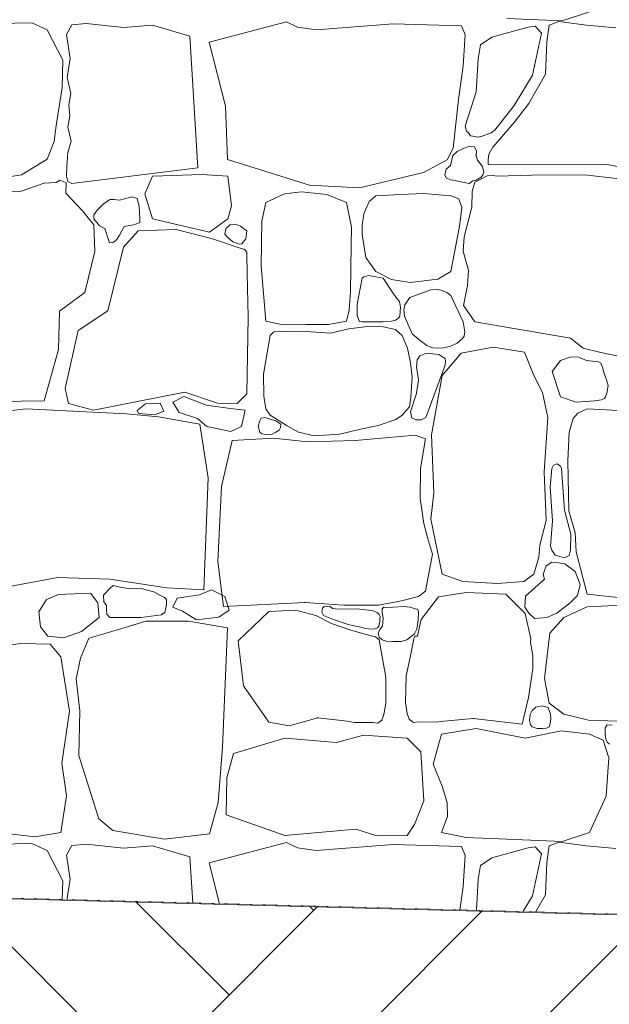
# Model space of a CAD drawing. Header units: millimetres. Extents: x 16408 to 141596, y -21057 to 26364.
# Tile 94 of 115: x 60994 to 61635, y -5525 to -4456. Entities that reach past the tile are written whole.
import ezdxf

# ---------------------------------------------------------------- set-up
doc = ezdxf.new("R2010")
doc.units = ezdxf.units.MM
doc.header["$MEASUREMENT"] = 0
doc.linetypes.add('Wipeout_Contour', pattern=[1000, 0, -1000])
doc.layers.add('0_Nr_pióra__1', color=7, linetype='Continuous', lineweight=13)
doc.layers.add('0_Nr_pióra__101', color=7, linetype='Continuous', lineweight=5, true_color=0xb2b2b2)
doc.layers.add('_elementy3d_Nr_pióra__101', color=7, linetype='Continuous', lineweight=5, true_color=0xb2b2b2)
doc.layers.add('_elementy3d', color=7, linetype='Continuous')

# ---------------------------------------------------------------- blocks, each defined once
blk = doc.blocks.new('*X6')
at = {"layer": '_elementy3d_Nr_pióra__101', "color": 253, "linetype": 'Continuous', "lineweight": 5, "true_color": 0xb2b2b2}
for p, q in [((61613.3, -4447.1), (61583.4, -4457)), ((61007.3, -4459), (60917.7, -4461.2)), ((61023.9, -4466.9), (61007.3, -4459)), ((61200, -4480.1), (61283.9, -4458.2)), ((61283.9, -4458.2), (61296.1, -4463.9)), ((61583.4, -4457), (61523.4, -4454.5)), ((61579.9, -4457.7), (61569.5, -4461.7)), ((61610.1, -4461.7), (61579.9, -4457.7)), ((61041, -4499.6), (61023.9, -4466.9)), ((61050.9, -4461.4), (61044.9, -4471.9)), ((61066.5, -4459.9), (61050.9, -4461.4)), ((61106.9, -4464.2), (61066.5, -4459.9)), ((61138.6, -4461.7), (61106.9, -4464.2)), ((61179.1, -4473.8), (61138.6, -4461.7)), ((61296.1, -4463.9), (61316.1, -4466.9)), ((61316.1, -4466.9), (61400, -4460.2)), ((61400, -4460.2), (61474.1, -4462.4)), ((61474.1, -4462.4), (61478, -4472.3)), ((61546.7, -4463.9), (61507, -4474.6)), ((61554.1, -4462.9), (61546.7, -4463.9)), ((61551.4, -4515.9), (61561.2, -4470.3)), ((61561.2, -4470.3), (61554.1, -4462.9)), ((61569.5, -4461.7), (61566.8, -4479.8)), ((61641.8, -4464.7), (61610.1, -4461.7)), ((61044.9, -4471.9), (61048.9, -4498)), ((61187.8, -4616.5), (61179.1, -4473.8)), ((61217.7, -4549.5), (61200, -4480.1)), ((61478, -4472.3), (61475.8, -4505.8)), ((61507, -4474.6), (61494.7, -4483)), ((61566.8, -4479.8), (61565.3, -4514.9)), ((61494.7, -4483), (61492.2, -4498.1)), ((61040.3, -4529.3), (61041, -4499.6)), ((61048.9, -4498), (61045.6, -4518.5)), ((61492.2, -4498.1), (61490.2, -4534)), ((61475.8, -4505.8), (61470.9, -4542.4)), ((61045.6, -4518.5), (61049.6, -4536)), ((61531.3, -4548.9), (61551.4, -4515.9)), ((61565.3, -4514.9), (61547.2, -4546.6)), ((61033.8, -4570.7), (61040.3, -4529.3)), ((61490.2, -4534), (61478.2, -4571.4)), ((61049.6, -4536), (61047.7, -4548.1)), ((61470.9, -4542.4), (61465.2, -4595.4)), ((61047.7, -4548.1), (61048.8, -4560)), ((61220, -4607.6), (61217.7, -4549.5)), ((61510.3, -4575.9), (61531.3, -4548.9)), ((61547.2, -4546.6), (61531.3, -4567.4)), ((61048.8, -4560), (61046.6, -4572.5)), ((61031.8, -4588), (61033.8, -4570.7)), ((61046.6, -4572.5), (61050, -4587.7)), ((61478.2, -4571.4), (61479.5, -4576.7)), ((61479.5, -4576.7), (61481.6, -4578.8)), ((61506.4, -4578.7), (61510.3, -4575.9)), ((61531.3, -4567.4), (61508.3, -4594.2)), ((61023.9, -4607.3), (61031.8, -4588)), ((61050, -4587.7), (61046.5, -4600.1)), ((61481.6, -4578.8), (61483.8, -4581.8)), ((61483.8, -4581.8), (61486.6, -4582.4)), ((61486.6, -4582.4), (61492.2, -4583.4)), ((61492.2, -4583.4), (61496.7, -4582.1)), ((61496.7, -4582.1), (61506.4, -4578.7)), ((61465.2, -4595.4), (61458.5, -4607.8)), ((61476.4, -4595.8), (61469.3, -4599)), ((61481.7, -4593.6), (61476.4, -4595.8)), ((61488.2, -4593.7), (61481.7, -4593.6)), ((61490.3, -4598.6), (61488.2, -4593.7)), ((61490, -4603.4), (61490.3, -4598.6)), ((61508.3, -4594.2), (61503.9, -4601.7)), ((60996.2, -4624.4), (61023.9, -4607.3)), ((61046.5, -4600.1), (61045.5, -4615.2)), ((61308.9, -4635.5), (61220, -4607.6)), ((61458.5, -4607.8), (61433, -4621.9)), ((61464.7, -4603.4), (61462.2, -4614.2)), ((61469.3, -4599), (61464.7, -4603.4)), ((61491.7, -4608.3), (61490, -4603.4)), ((61496.9, -4615.2), (61491.7, -4608.3)), ((61503.3, -4608), (61503.2, -4612.9)), ((61503.9, -4601.7), (61503.3, -4608)), ((61045.5, -4615.2), (61044.9, -4625.8)), ((61050.9, -4633.6), (61187.8, -4616.5)), ((61457.5, -4618), (61456.1, -4624.7)), ((61462.2, -4614.2), (61457.5, -4618)), ((61498.4, -4621.5), (61496.9, -4615.2)), ((61503.2, -4612.9), (61505.8, -4613.3)), ((61505.8, -4613.3), (61632.6, -4613)), ((61632.6, -4613), (61668.6, -4620)), ((60940.7, -4633.1), (60996.2, -4624.4)), ((61038.2, -4630.2), (61033.8, -4632.5)), ((61044.6, -4632.9), (61038.2, -4630.2)), ((61044.9, -4625.8), (61046.6, -4631.4)), ((61138.6, -4625.8), (61130, -4644.8)), ((61192, -4623.8), (61138.6, -4625.8)), ((61220.3, -4625.8), (61192, -4623.8)), ((61224.4, -4658), (61220.3, -4625.8)), ((61433, -4621.9), (61363.2, -4638.2)), ((61456.1, -4624.7), (61458, -4627.8)), ((61458, -4627.8), (61459.3, -4628.2)), ((61459.3, -4628.2), (61462, -4629.6)), ((61462, -4629.6), (61464.7, -4629.9)), ((61464.7, -4629.9), (61482.5, -4633.8)), ((61486.4, -4630.9), (61490, -4629.9)), ((61502.1, -4625.5), (61488.5, -4632.3)), ((61490, -4629.9), (61495.5, -4626.9)), ((61495.5, -4626.9), (61497.3, -4624.3)), ((61497.3, -4624.3), (61498.4, -4621.5)), ((61509, -4625.1), (61502.1, -4625.5)), ((61512.3, -4625.7), (61509, -4625.1)), ((61550.7, -4624.7), (61512.3, -4625.7)), ((61607.9, -4624.4), (61550.7, -4624.7)), ((61679.2, -4632.3), (61607.9, -4624.4)), ((61020.7, -4633.3), (60994.7, -4642.2)), ((61033.8, -4632.5), (61020.7, -4633.3)), ((61044.2, -4644), (61044.6, -4632.9)), ((61046.6, -4631.4), (61050.9, -4633.6)), ((61363.2, -4638.2), (61308.9, -4635.5)), ((61482.5, -4633.8), (61486.4, -4630.9)), ((61488.5, -4632.3), (61485.6, -4642.3)), ((60994.7, -4642.2), (60942.4, -4644)), ((61062.6, -4663.5), (61044.2, -4644)), ((61092.4, -4651.2), (61085.1, -4655.8)), ((61097, -4651.1), (61092.4, -4651.2)), ((61102.7, -4651.7), (61097, -4651.1)), ((61116.1, -4648.2), (61102.7, -4651.7)), ((61121.7, -4650.1), (61116.1, -4648.2)), ((61123.9, -4658.4), (61121.7, -4650.1)), ((61130, -4644.8), (61138.6, -4671.9)), ((61282, -4644.8), (61261.7, -4654.4)), ((61300.2, -4642.7), (61282, -4644.8)), ((61328, -4645.5), (61300.2, -4642.7)), ((61349.4, -4654.4), (61328, -4645.5)), ((61381.2, -4647.2), (61373.7, -4653.1)), ((61408.1, -4645.5), (61381.2, -4647.2)), ((61433.4, -4644.6), (61408.1, -4645.5)), ((61462.6, -4647.2), (61433.4, -4644.6)), ((61471.3, -4650.5), (61462.6, -4647.2)), ((61474.5, -4659.7), (61471.3, -4650.5)), ((61485.6, -4642.3), (61485.3, -4659.4)), ((61078.4, -4662.5), (61074.9, -4667.7)), ((61085.1, -4655.8), (61078.4, -4662.5)), ((61124.8, -4672), (61123.9, -4658.4)), ((61220.3, -4671.9), (61224.4, -4658)), ((61261.7, -4654.4), (61257.4, -4674.5)), ((61354.6, -4681.1), (61349.4, -4654.4)), ((61373.7, -4653.1), (61368.2, -4666.7)), ((61472.1, -4680.3), (61474.5, -4659.7)), ((61485.3, -4659.4), (61477.2, -4691.5)), ((61074.9, -4678.7), (61062.6, -4663.5)), ((61074.9, -4667.7), (61074.9, -4671.9)), ((61074.9, -4671.9), (61080.8, -4679.5)), ((61124.6, -4676.1), (61124.8, -4672)), ((61138.6, -4671.9), (61200.5, -4686.5)), ((61200.5, -4686.5), (61220.3, -4671.9)), ((61368.2, -4666.7), (61366.1, -4678.8)), ((61075.9, -4707.6), (61074.9, -4678.7)), ((61080.8, -4679.5), (61086.8, -4682.5)), ((61086.8, -4682.5), (61090.5, -4694.8)), ((61102.8, -4689.9), (61107.7, -4680.5)), ((61107.7, -4680.5), (61118.3, -4678.7)), ((61118.3, -4678.7), (61124.6, -4676.1)), ((61164.1, -4683.6), (61123, -4685.1)), ((61203.7, -4693.8), (61164.1, -4683.6)), ((61217.2, -4688.6), (61218.2, -4682.8)), ((61218.2, -4682.8), (61222.6, -4678.7)), ((61222.6, -4678.7), (61228.6, -4678)), ((61228.6, -4678), (61234.2, -4680)), ((61234.2, -4680), (61240.8, -4685.1)), ((61257.4, -4674.5), (61256.4, -4723)), ((61354.4, -4700.9), (61354.6, -4681.1)), ((61366.1, -4678.8), (61366.3, -4689)), ((61462.6, -4729.2), (61472.1, -4680.3)), ((61090.5, -4694.8), (61091.9, -4698)), ((61095.8, -4697.6), (61099.3, -4694.9)), ((61099.3, -4694.9), (61102.8, -4689.9)), ((61123, -4685.1), (61107.1, -4702.9)), ((61230.5, -4702.9), (61203.7, -4693.8)), ((61220.3, -4692.4), (61217.2, -4688.6)), ((61225.8, -4697), (61220.3, -4692.4)), ((61239.7, -4693.6), (61237.1, -4697.3)), ((61240.8, -4685.1), (61239.7, -4693.6)), ((61366.3, -4689), (61370.4, -4714.1)), ((61477.2, -4691.5), (61476.1, -4707.2)), ((61107.1, -4702.9), (61089.8, -4771.8)), ((61091.9, -4698), (61095.8, -4697.6)), ((61232.5, -4699.4), (61225.8, -4697)), ((61238.5, -4705.2), (61230.5, -4702.9)), ((61235.5, -4699.1), (61232.5, -4699.4)), ((61237.1, -4697.3), (61235.5, -4699.1)), ((61241.1, -4708.2), (61238.5, -4705.2)), ((61353.7, -4751.1), (61354.4, -4700.9)), ((61064.8, -4752), (61075.9, -4707.6)), ((61241.1, -4710.6), (61241.1, -4708.2)), ((61241.4, -4730.9), (61241.1, -4710.6)), ((61370.4, -4714.1), (61381.2, -4729.2)), ((61476.1, -4707.2), (61481.6, -4728.2)), ((61256.4, -4723), (61261.7, -4783.2)), ((61242.4, -4778.7), (61241.4, -4730.9)), ((61366.3, -4736.4), (61361, -4764.8)), ((61368.2, -4735.1), (61366.3, -4736.4)), ((61373.3, -4733.7), (61368.2, -4735.1)), ((61388.9, -4736.4), (61373.3, -4733.7)), ((61381.2, -4729.2), (61398, -4737.8)), ((61399.5, -4752.4), (61388.9, -4736.4)), ((61418.5, -4741.1), (61448.6, -4737.5)), ((61448.6, -4737.5), (61462.6, -4729.2)), ((61481.6, -4728.2), (61480.7, -4744.6)), ((61398, -4737.8), (61418.5, -4741.1)), ((61480.7, -4744.6), (61476.4, -4766.1)), ((61037.3, -4772.3), (61064.8, -4752)), ((61352.2, -4771.2), (61353.7, -4751.1)), ((61404.1, -4758.9), (61399.5, -4752.4)), ((61406.9, -4762), (61404.1, -4758.9)), ((61417.9, -4757.4), (61412.6, -4765.5)), ((61440.9, -4749), (61417.9, -4757.4)), ((61448.5, -4748.7), (61440.9, -4749)), ((61453.3, -4749.8), (61448.5, -4748.7)), ((61458.4, -4752), (61453.3, -4749.8)), ((61462.5, -4755.4), (61458.4, -4752)), ((61476, -4784), (61462.5, -4755.4)), ((61361, -4764.8), (61360.8, -4776.9)), ((61407.8, -4768), (61406.9, -4762)), ((61407, -4777.8), (61407.8, -4768)), ((61412.6, -4765.5), (61411.4, -4770.9)), ((61476.4, -4766.1), (61488.5, -4783.9)), ((61036.3, -4814.1), (61037.3, -4772.3)), ((61089.8, -4771.8), (61057.6, -4793.3)), ((61240.9, -4862.2), (61242.4, -4778.7)), ((61349.4, -4783.2), (61352.2, -4771.2)), ((61360.8, -4776.9), (61362.3, -4781.1)), ((61402.6, -4782.2), (61405.8, -4779.8)), ((61405.8, -4779.8), (61407, -4777.8)), ((61411.4, -4770.9), (61412.3, -4777.6)), ((61412.3, -4777.6), (61420.6, -4796.8)), ((61261.7, -4783.2), (61279.9, -4787.3)), ((61279.9, -4787.3), (61305.4, -4787)), ((61305.4, -4787), (61329.5, -4786.9)), ((61329.5, -4786.9), (61349.4, -4783.2)), ((61372.2, -4788.9), (61351.8, -4791.7)), ((61362.3, -4781.1), (61363.3, -4783.5)), ((61363.3, -4783.5), (61366.3, -4784)), ((61366.3, -4784), (61388.9, -4784)), ((61389.2, -4789.2), (61372.2, -4788.9)), ((61388.9, -4784), (61398.2, -4783.2)), ((61402.4, -4792.1), (61389.2, -4789.2)), ((61398.2, -4783.2), (61402.6, -4782.2)), ((61477.7, -4794.9), (61476, -4784)), ((61488.5, -4783.9), (61592.5, -4801.6)), ((61057.6, -4793.3), (61043.5, -4856.5)), ((61266.4, -4798.9), (61259.1, -4840.8)), ((61270.2, -4794.7), (61266.4, -4798.9)), ((61279.2, -4794.4), (61270.2, -4794.7)), ((61300, -4794.1), (61279.2, -4794.4)), ((61331.8, -4796.1), (61300, -4794.1)), ((61351.8, -4791.7), (61331.8, -4796.1)), ((61409.6, -4798.9), (61402.4, -4792.1)), ((61415.4, -4812.6), (61409.6, -4798.9)), ((61420.6, -4796.8), (61429.5, -4804.4)), ((61475.4, -4802.2), (61477.1, -4799.6)), ((61477.1, -4799.6), (61477.7, -4794.9)), ((61592.5, -4801.6), (61606.3, -4812.5)), ((61418.8, -4828.6), (61415.4, -4812.6)), ((61429.5, -4804.4), (61436.4, -4809.8)), ((61436.4, -4809.8), (61443.2, -4812.3)), ((61443.2, -4812.3), (61447.4, -4812.6)), ((61447.4, -4812.6), (61454.6, -4812.1)), ((61454.6, -4812.1), (61462.2, -4810.3)), ((61462.2, -4810.3), (61469.4, -4807.2)), ((61469.4, -4807.2), (61475.4, -4802.2)), ((61508.6, -4811.4), (61473.9, -4817.8)), ((61542.7, -4816.9), (61508.6, -4811.4)), ((61606.3, -4812.5), (61624.1, -4816.7)), ((61020.7, -4869.6), (61036.3, -4814.1)), ((61429, -4821), (61425.9, -4825.3)), ((61434.3, -4818.8), (61429, -4821)), ((61439, -4818.2), (61434.3, -4818.8)), ((61449.6, -4819.4), (61439, -4818.2)), ((61456.4, -4823.8), (61449.6, -4819.4)), ((61473.9, -4817.8), (61453.3, -4842.1)), ((61552.9, -4842.1), (61542.7, -4816.9)), ((61592.4, -4822.4), (61581.9, -4826)), ((61600.4, -4821.8), (61592.4, -4822.4)), ((61602.2, -4822.6), (61600.4, -4821.8)), ((61610.1, -4826), (61602.2, -4822.6)), ((61624.1, -4816.7), (61646.1, -4821.7)), ((61420.7, -4843.8), (61418.8, -4828.6)), ((61425.9, -4825.3), (61425.2, -4833)), ((61425.2, -4833), (61427.5, -4847)), ((61435.5, -4887.9), (61456.3, -4830.9)), ((61456.3, -4830.9), (61456.7, -4826.7)), ((61456.7, -4826.7), (61456.4, -4823.8)), ((61581.9, -4826), (61572.7, -4837.7)), ((61623, -4827.5), (61610.1, -4826)), ((61625.5, -4828.7), (61623, -4827.5)), ((61627.8, -4834.2), (61625.5, -4828.7)), ((61259.1, -4840.8), (61259.5, -4864.6)), ((61419.1, -4865.9), (61420.7, -4843.8)), ((61453.3, -4842.1), (61441.7, -4906.5)), ((61562.1, -4860.7), (61552.9, -4842.1)), ((61572.7, -4837.7), (61581.9, -4865.4)), ((61628.7, -4838.9), (61627.8, -4834.2)), ((61631.8, -4847), (61628.7, -4838.9)), ((61426.4, -4854.4), (61424.8, -4863)), ((61427.5, -4847), (61426.4, -4854.4)), ((61633.4, -4853), (61631.8, -4847)), ((61632.1, -4861.4), (61633.4, -4853)), ((61043.5, -4856.5), (61047.2, -4872.6)), ((61074.4, -4880), (61173.5, -4860.2)), ((61172.6, -4864.9), (61160.5, -4871.1)), ((61197.3, -4874.4), (61172.6, -4864.9)), ((61173.5, -4860.2), (61209.2, -4872.1)), ((61230.5, -4872.6), (61240.9, -4862.2)), ((61259.5, -4864.6), (61261.5, -4878.5)), ((61417.5, -4876.4), (61419.1, -4865.9)), ((61424.8, -4863), (61418.7, -4881.8)), ((61567.8, -4887.9), (61562.1, -4860.7)), ((61581.9, -4865.4), (61598.7, -4871.1)), ((61629.6, -4867.3), (61630.7, -4865.4)), ((61630.7, -4865.4), (61632.1, -4861.4)), ((60894.6, -4871.6), (61020.7, -4869.6)), ((61047.2, -4872.6), (61074.4, -4880)), ((61121.7, -4880.2), (61130.8, -4872.9)), ((61130.8, -4872.9), (61146.7, -4872.3)), ((61146.7, -4872.3), (61150.8, -4881.1)), ((61160.5, -4871.1), (61167.6, -4882.3)), ((61222.7, -4877.9), (61197.3, -4874.4)), ((61209.2, -4872.1), (61230.5, -4872.6)), ((61409.6, -4885.4), (61417.5, -4876.4)), ((61598.7, -4871.1), (61619, -4869.9)), ((61619, -4869.9), (61626.2, -4868.6)), ((61626.2, -4868.6), (61629.6, -4867.3)), ((61000.9, -4878.5), (60939.7, -4885.7)), ((61110.1, -4884), (61000.9, -4878.5)), ((61145, -4887.2), (61110.1, -4884)), ((61123.2, -4883.5), (61121.7, -4880.2)), ((61141.1, -4885), (61123.2, -4883.5)), ((61150.8, -4881.1), (61141.1, -4885)), ((61189.8, -4895.1), (61145, -4887.2)), ((61167.6, -4882.3), (61187.3, -4888.8)), ((61239.1, -4879.7), (61222.7, -4877.9)), ((61235.3, -4897.6), (61239.1, -4879.7)), ((61261.5, -4878.5), (61266.4, -4885.4)), ((61266.4, -4885.4), (61284.7, -4896.9)), ((61403, -4890.1), (61409.6, -4885.4)), ((61418.7, -4881.8), (61420.1, -4888.2)), ((61600.7, -4883), (61595.5, -4888.9)), ((61610.6, -4878.5), (61600.7, -4883)), ((61678, -4882.2), (61610.6, -4878.5)), ((61187.3, -4888.8), (61197.6, -4897.6)), ((61198.8, -4953.3), (61189.8, -4895.1)), ((61197.6, -4897.6), (61223.5, -4902.9)), ((61223.5, -4902.9), (61235.3, -4897.6)), ((61254.9, -4891.5), (61253.2, -4897.1)), ((61253.2, -4897.1), (61254.9, -4903.7)), ((61256.6, -4888.5), (61254.9, -4891.5)), ((61260.6, -4887.8), (61256.6, -4888.5)), ((61272.3, -4891.5), (61260.6, -4887.8)), ((61277.9, -4895.2), (61272.3, -4891.5)), ((61277.6, -4898.8), (61277.9, -4895.2)), ((61284.7, -4896.9), (61297, -4903.7)), ((61362.9, -4900.9), (61383.5, -4896.4)), ((61383.5, -4896.4), (61403, -4890.1)), ((61420.1, -4888.2), (61424.4, -4890.5)), ((61424.4, -4890.5), (61430.5, -4890.2)), ((61430.5, -4890.2), (61435.5, -4887.9)), ((61564, -4947.1), (61567.8, -4887.9)), ((61595.5, -4888.9), (61591.3, -4903.8)), ((61254.9, -4903.7), (61257.3, -4905.4)), ((61257.3, -4905.4), (61261.3, -4906.3)), ((61261.3, -4906.3), (61267.2, -4906.6)), ((61267.2, -4906.6), (61272.3, -4903.7)), ((61272.3, -4903.7), (61276, -4901.5)), ((61276, -4901.5), (61277.6, -4898.8)), ((61297, -4903.7), (61314.1, -4907.6)), ((61314.1, -4907.6), (61342, -4906.1)), ((61342, -4906.1), (61362.9, -4900.9)), ((61424, -4907), (61358.8, -4912.7)), ((61434.9, -4911.1), (61424, -4907)), ((61441.7, -4906.5), (61444.2, -4969.7)), ((61591.3, -4903.8), (61589.6, -4935)), ((61225.1, -4912.9), (61213.4, -4962.7)), ((61269.9, -4910.2), (61225.1, -4912.9)), ((61307.2, -4914.4), (61269.9, -4910.2)), ((61358.8, -4912.7), (61307.2, -4914.4)), ((61429.8, -4943.2), (61434.9, -4911.1)), ((61574.1, -4939.7), (61572.2, -4943.2)), ((61578, -4938.3), (61574.1, -4939.7)), ((61581.8, -4940.8), (61578, -4938.3)), ((61582.9, -4943.2), (61581.8, -4940.8)), ((61589.6, -4935), (61590.8, -4989.2)), ((61429.3, -4975.7), (61429.8, -4943.2)), ((61566, -4999.6), (61564, -4947.1)), ((61572.2, -4943.2), (61570.4, -4963.3)), ((61586, -4988.6), (61582.9, -4943.2)), ((61194.1, -5074.9), (61198.8, -4953.3)), ((61213.4, -4962.7), (61209.5, -5044.1)), ((61444.2, -4969.7), (61440.7, -4998.2)), ((61570.4, -4963.3), (61573.1, -4999.9)), ((61433.1, -5002.9), (61429.3, -4975.7)), ((61592.8, -5014.7), (61586, -4988.6)), ((61590.8, -4989.2), (61597.5, -5013)), ((61437.3, -5018.1), (61433.1, -5002.9)), ((61440.7, -4998.2), (61453.3, -5058.1)), ((61559.3, -5026.6), (61566, -4999.6)), ((61573.1, -4999.9), (61571, -5027.5)), ((61592.7, -5032.1), (61592.8, -5014.7)), ((61597.5, -5013), (61598.7, -5033.6)), ((61442.6, -5036.1), (61437.3, -5018.1)), ((61434.9, -5076.4), (61442.6, -5036.1)), ((61558.1, -5039.5), (61559.3, -5026.6)), ((61571, -5027.5), (61572.2, -5032.1)), ((61572.2, -5032.1), (61575.9, -5037.2)), ((61591, -5037.7), (61592.7, -5032.1)), ((61598.7, -5033.6), (61610.6, -5079.9)), ((61209.5, -5044.1), (61215.5, -5093.1)), ((61552.9, -5058.1), (61558.1, -5039.5)), ((61572.2, -5044.8), (61566.2, -5048.8)), ((61579.6, -5045.7), (61572.2, -5044.8)), ((61575.9, -5037.2), (61585.9, -5040.3)), ((61586.6, -5046.8), (61579.6, -5045.7)), ((61585.9, -5040.3), (61591, -5037.7)), ((61597.7, -5055.1), (61586.6, -5046.8)), ((61453.3, -5058.1), (61475.6, -5065.8)), ((61542, -5065.8), (61552.9, -5058.1)), ((61564.4, -5054.2), (61563, -5058.4)), ((61563, -5058.4), (61564.4, -5063.3)), ((61566.2, -5048.8), (61564.4, -5054.2)), ((61603, -5069.1), (61597.7, -5055.1)), ((60979.3, -5072), (61035.8, -5061.6)), ((61035.8, -5061.6), (61092, -5063.5)), ((61092, -5063.5), (61154.2, -5073)), ((61475.6, -5065.8), (61513.3, -5068)), ((61513.3, -5068), (61542, -5065.8)), ((61564.4, -5063.3), (61543.6, -5081.8)), ((61600.2, -5081.2), (61603, -5069.1)), ((61071, -5078.7), (61036.3, -5080.1)), ((61079.1, -5089.3), (61071, -5078.7)), ((61092, -5073.7), (61085.1, -5080.9)), ((61095.6, -5070.3), (61092, -5073.7)), ((61103.4, -5072.1), (61095.6, -5070.3)), ((61114.1, -5073.9), (61103.4, -5072.1)), ((61126.2, -5073.7), (61114.1, -5073.9)), ((61139.9, -5077.3), (61126.2, -5073.7)), ((61145.8, -5080.6), (61139.9, -5077.3)), ((61154.2, -5073), (61194.1, -5074.9)), ((61189.5, -5080.6), (61202.5, -5075.2)), ((61202.5, -5075.2), (61216.9, -5082.4)), ((61427.3, -5082.4), (61434.9, -5076.4)), ((61449.1, -5082.6), (61479.1, -5077.9)), ((61479.1, -5077.9), (61522.2, -5079.9)), ((61522.2, -5079.9), (61543.2, -5100.9)), ((61610.6, -5079.9), (61657.9, -5084.8)), ((61023.4, -5085.6), (61015.1, -5099)), ((61036.3, -5080.1), (61023.4, -5085.6)), ((61080.5, -5104.9), (61079.1, -5089.3)), ((61085.1, -5080.9), (61085.7, -5088)), ((61085.7, -5088), (61088.6, -5092.1)), ((61151.4, -5083.3), (61145.8, -5080.6)), ((61153.5, -5085.6), (61151.4, -5083.3)), ((61153.5, -5090.8), (61153.5, -5085.6)), ((61160.6, -5094), (61165.3, -5084.2)), ((61165.3, -5084.2), (61189.5, -5080.6)), ((61215.5, -5093.1), (61304.2, -5088.6)), ((61216.9, -5082.4), (61221.6, -5097.2)), ((61304.2, -5088.6), (61346.4, -5091.8)), ((61384.1, -5091.8), (61409.1, -5086.8)), ((61409.1, -5086.8), (61427.3, -5082.4)), ((61430.2, -5107.3), (61449.1, -5082.6)), ((61543.6, -5081.8), (61543, -5093.9)), ((61577.6, -5100.3), (61592.2, -5089)), ((61592.2, -5089), (61600.2, -5081.2)), ((61015.1, -5099), (61016.7, -5115.1)), ((61088.6, -5092.1), (61088.5, -5096.5)), ((61088.5, -5096.5), (61089, -5101.6)), ((61148, -5102.2), (61151.9, -5099.6)), ((61151.9, -5099.6), (61153, -5094.7)), ((61153, -5094.7), (61153.5, -5090.8)), ((61171, -5098.3), (61160.6, -5094)), ((61186.2, -5107.7), (61171, -5098.3)), ((61221.6, -5097.2), (61210.4, -5104.8)), ((61264.9, -5098.6), (61231.6, -5130.3)), ((61294.1, -5097), (61264.9, -5098.6)), ((61315.9, -5102.9), (61294.1, -5097)), ((61323.2, -5095.1), (61322.6, -5099.1)), ((61322.6, -5099.1), (61324.3, -5102.9)), ((61325, -5093.1), (61323.2, -5095.1)), ((61328.6, -5092.8), (61325, -5093.1)), ((61331.2, -5093.3), (61328.6, -5092.8)), ((61333.1, -5094.2), (61331.2, -5093.3)), ((61334.2, -5095.4), (61333.1, -5094.2)), ((61340.6, -5095.9), (61334.2, -5095.4)), ((61360.5, -5095.8), (61340.6, -5095.9)), ((61346.4, -5091.8), (61384.1, -5091.8)), ((61373.3, -5097), (61360.5, -5095.8)), ((61378.3, -5097.8), (61373.3, -5097)), ((61382.9, -5100), (61378.3, -5097.8)), ((61384.8, -5101.7), (61382.9, -5100)), ((61388, -5095.8), (61387.8, -5099.6)), ((61387.8, -5099.6), (61388.9, -5105.7)), ((61389.8, -5094), (61388, -5095.8)), ((61392.1, -5094.3), (61389.8, -5094)), ((61400, -5093.7), (61392.1, -5094.3)), ((61411.2, -5093.2), (61400, -5093.7)), ((61418.5, -5093.9), (61411.2, -5093.2)), ((61424, -5095.8), (61418.5, -5093.9)), ((61426.4, -5096.2), (61424, -5095.8)), ((61427.6, -5098.8), (61426.4, -5096.2)), ((61427.2, -5107.8), (61427.6, -5098.8)), ((61543, -5093.9), (61547.3, -5100.5)), ((61543.2, -5100.9), (61549.6, -5128.3)), ((61547.3, -5100.5), (61553.3, -5106.2)), ((61567, -5105.2), (61577.6, -5100.3)), ((61610.6, -5093.5), (61585.3, -5105.2)), ((61648.2, -5091.5), (61610.6, -5093.5)), ((61061.3, -5120.3), (61080.5, -5104.9)), ((61089, -5101.6), (61092, -5104.9)), ((61092, -5104.9), (61126.2, -5104.9)), ((61131.4, -5109.1), (61108.6, -5116.1)), ((61126.2, -5104.9), (61148, -5102.2)), ((61154.4, -5109.1), (61131.4, -5109.1)), ((61177.5, -5109.1), (61154.4, -5109.1)), ((61220.1, -5116.2), (61177.5, -5109.1)), ((61210.4, -5104.8), (61186.2, -5107.7)), ((61333, -5111.7), (61315.9, -5102.9)), ((61324.3, -5102.9), (61335, -5107.4)), ((61353, -5118.5), (61333, -5111.7)), ((61335, -5107.4), (61350.1, -5112.2)), ((61384.7, -5112.4), (61385.4, -5109)), ((61385.9, -5103.9), (61384.8, -5101.7)), ((61385.4, -5109), (61385.6, -5106.4)), ((61385.6, -5106.4), (61385.9, -5103.9)), ((61388.9, -5105.7), (61388.3, -5114.6)), ((61425.6, -5117.8), (61427.2, -5107.8)), ((61426.4, -5125.2), (61430.2, -5107.3)), ((61553.3, -5106.2), (61567, -5105.2)), ((61585.3, -5105.2), (61570.2, -5122.2)), ((61016.7, -5115.1), (61024.7, -5125.2)), ((61041.7, -5127), (61061.3, -5120.3)), ((61108.6, -5116.1), (61084.6, -5123)), ((61214.4, -5245.8), (61220.1, -5116.2)), ((61350.1, -5112.2), (61359.1, -5114.6)), ((61364, -5121.9), (61353, -5118.5)), ((61359.1, -5114.6), (61364.8, -5115.6)), ((61375.9, -5125), (61364, -5121.9)), ((61364.8, -5115.6), (61369.4, -5117.1)), ((61369.4, -5117.1), (61376.9, -5117.8)), ((61376.9, -5117.8), (61380.3, -5117.5)), ((61380.3, -5117.5), (61382.9, -5116.3)), ((61382.9, -5116.3), (61384.2, -5114.7)), ((61385.4, -5118.1), (61383.8, -5122)), ((61383.8, -5122), (61384.6, -5126.3)), ((61384.2, -5114.7), (61384.7, -5112.4)), ((61388.3, -5114.6), (61385.4, -5118.1)), ((61414.8, -5129.3), (61423.2, -5122.7)), ((61423.2, -5122.7), (61425.6, -5117.8)), ((61570.2, -5122.2), (61564.3, -5171.5)), ((60996.4, -5133.4), (60929.1, -5140.8)), ((61027.4, -5133.9), (60996.4, -5133.4)), ((61024.7, -5125.2), (61041.7, -5127)), ((61069.2, -5127.6), (61060.2, -5149.1)), ((61084.6, -5123), (61069.2, -5127.6)), ((61231.6, -5130.3), (61237.5, -5179.3)), ((61380.9, -5126), (61375.9, -5125)), ((61384.9, -5129.3), (61380.9, -5126)), ((61384.6, -5126.3), (61388, -5129.3)), ((61388, -5147.7), (61384.9, -5129.3)), ((61388, -5129.3), (61392.4, -5130.6)), ((61392.4, -5130.6), (61399.5, -5131.3)), ((61399.5, -5131.3), (61408.7, -5131.1)), ((61408.7, -5131.1), (61414.8, -5129.3)), ((61418.8, -5146.6), (61422.4, -5128.3)), ((61422.4, -5128.3), (61423.4, -5125.5)), ((61423.4, -5125.5), (61426.4, -5125.2)), ((61549.6, -5128.3), (61549.1, -5132.1)), ((61549.1, -5132.1), (61551.5, -5146.2)), ((61038.8, -5147.7), (61027.4, -5133.9)), ((61048.4, -5206.7), (61038.8, -5147.7)), ((61060.2, -5149.1), (61055.6, -5171.7)), ((61392, -5169.8), (61388, -5147.7)), ((61414.2, -5168.6), (61418.8, -5146.6)), ((61551.5, -5146.2), (61551.6, -5161)), ((61551.6, -5161), (61547.1, -5191.9)), ((61055.6, -5171.7), (61059.5, -5206.5)), ((61392, -5198.6), (61392, -5169.8)), ((61413.4, -5197.5), (61414.2, -5168.6)), ((61564.3, -5171.5), (61569.5, -5198)), ((61237.5, -5179.3), (61264.9, -5218.6)), ((61415.2, -5209.2), (61413.4, -5197.5)), ((61547.1, -5191.9), (61539.9, -5220.9)), ((61039.8, -5263.2), (61048.4, -5206.7)), ((61059.5, -5206.5), (61058.6, -5255)), ((61389.9, -5210.3), (61392, -5198.6)), ((61550.9, -5206.2), (61548.6, -5210.3)), ((61554.8, -5202.6), (61550.9, -5206.2)), ((61561.5, -5201.1), (61554.8, -5202.6)), ((61568.2, -5202.7), (61561.5, -5201.1)), ((61569.5, -5206.2), (61568.2, -5202.7)), ((61569.5, -5198), (61585.3, -5210.2)), ((61571, -5210), (61569.5, -5206.2)), ((61264.9, -5218.6), (61287.1, -5222.8)), ((61287.1, -5222.8), (61318, -5214)), ((61318, -5214), (61349.9, -5217.5)), ((61349.9, -5217.5), (61357.9, -5219)), ((61357.9, -5219), (61377.8, -5219.3)), ((61382.9, -5219.9), (61384.9, -5218.6)), ((61384.9, -5218.6), (61387.5, -5216.6)), ((61387.5, -5216.6), (61389.9, -5210.3)), ((61417.4, -5215.5), (61415.2, -5209.2)), ((61419.9, -5217.6), (61417.4, -5215.5)), ((61421.9, -5219), (61419.9, -5217.6)), ((61427, -5218.5), (61421.9, -5219)), ((61446.9, -5218.7), (61427, -5218.5)), ((61454.9, -5217.5), (61446.9, -5218.7)), ((61486.9, -5214.8), (61454.9, -5217.5)), ((61539.9, -5220.9), (61486.9, -5214.8)), ((61548.6, -5210.3), (61548.1, -5216.7)), ((61548.1, -5216.7), (61549, -5221.6)), ((61570.5, -5220.5), (61571.2, -5215.3)), ((61571.2, -5215.3), (61571, -5210)), ((61585.3, -5210.2), (61612.3, -5216.6)), ((61612.3, -5216.6), (61654.2, -5217.9)), ((61377.8, -5219.3), (61382.9, -5219.9)), ((61452.6, -5231.7), (61490, -5225.8)), ((61490, -5225.8), (61543.5, -5236.2)), ((61543.5, -5236.2), (61582.9, -5228)), ((61549, -5221.6), (61550.9, -5223.8)), ((61550.9, -5223.8), (61556.2, -5225.6)), ((61556.2, -5225.6), (61562.5, -5225.7)), ((61562.5, -5225.7), (61566.6, -5225.3)), ((61566.6, -5225.3), (61569.5, -5223.8)), ((61569.5, -5223.8), (61570.5, -5220.5)), ((61582.9, -5228), (61613.3, -5231.7)), ((61632.5, -5221.6), (61630.1, -5225)), ((61630.1, -5225), (61630.4, -5231.7)), ((61637.8, -5222), (61632.5, -5221.6)), ((61282.1, -5236.2), (61226.6, -5252.8)), ((61338.2, -5240.9), (61282.1, -5236.2)), ((61367.6, -5232.7), (61338.2, -5240.9)), ((61415.2, -5236.2), (61367.6, -5232.7)), ((61430, -5251), (61415.2, -5236.2)), ((61443.4, -5264.4), (61452.6, -5231.7)), ((61613.3, -5231.7), (61627.9, -5238.4)), ((61627.9, -5238.4), (61634.4, -5257.5)), ((61630.4, -5231.7), (61630.9, -5236.9)), ((61630.9, -5236.9), (61632.5, -5240.6)), ((61209.7, -5305.9), (61214.4, -5245.8)), ((61433.3, -5304.3), (61430, -5251)), ((61632.5, -5240.6), (61635.1, -5242.5)), ((61058.6, -5255), (61080.1, -5323.6)), ((61226.6, -5252.8), (61219.1, -5279.2)), ((61634.4, -5257.5), (61631.2, -5299.1)), ((61045, -5298.6), (61039.8, -5263.2)), ((61453.3, -5288.4), (61443.4, -5264.4)), ((61219.1, -5279.2), (61218.6, -5319.5)), ((61458.5, -5306), (61453.3, -5288.4)), ((61038.8, -5338.5), (61045, -5298.6)), ((61423.1, -5329.8), (61433.3, -5304.3)), ((61631.2, -5299.1), (61613.3, -5338.5)), ((61200.3, -5340), (61209.7, -5305.9)), ((61458.8, -5321.4), (61458.5, -5306)), ((61080.1, -5323.6), (61095.5, -5336.5)), ((61218.6, -5319.5), (61282.1, -5341.7)), ((61452.6, -5338.5), (61458.8, -5321.4)), ((60921.9, -5332.8), (61010.5, -5343.4)), ((61095.5, -5336.5), (61151.5, -5345.9)), ((61282.1, -5341.7), (61359.2, -5335)), ((61359.2, -5335), (61382.2, -5342.4)), ((61415.2, -5341.7), (61423.1, -5329.8)), ((61010.5, -5343.4), (61038.8, -5338.5)), ((61151.5, -5345.9), (61200.3, -5340)), ((61382.2, -5342.4), (61415.2, -5341.7)), ((61479.1, -5344.2), (61452.6, -5338.5)), ((61523.4, -5345.9), (61479.1, -5344.2)), ((61583.4, -5348.4), (61523.4, -5345.9)), ((61613.3, -5338.5), (61583.4, -5348.4)), ((61007.3, -5350.4), (60917.7, -5352.6)), ((61023.9, -5358.3), (61007.3, -5350.4)), ((61050.9, -5352.8), (61044.9, -5363.3)), ((61066.5, -5351.3), (61050.9, -5352.8)), ((61106.9, -5355.6), (61066.5, -5351.3)), ((61138.6, -5353.1), (61106.9, -5355.6)), ((61179.1, -5365.2), (61138.6, -5353.1)), ((61200, -5371.5), (61283.9, -5349.6)), ((61283.9, -5349.6), (61296.1, -5355.3)), ((61296.1, -5355.3), (61316.1, -5358.3)), ((61316.1, -5358.3), (61400, -5351.6)), ((61400, -5351.6), (61474.1, -5353.8)), ((61474.1, -5353.8), (61478, -5363.7)), ((61546.7, -5355.3), (61507, -5366)), ((61554.1, -5354.3), (61546.7, -5355.3)), ((61561.2, -5361.7), (61554.1, -5354.3)), ((61569.5, -5353.1), (61566.8, -5371.2)), ((61579.9, -5349.1), (61569.5, -5353.1)), ((61610.1, -5353.1), (61579.9, -5349.1)), ((61641.8, -5356.1), (61610.1, -5353.1)), ((61041, -5391), (61023.9, -5358.3)), ((61044.9, -5363.3), (61048.9, -5389.4)), ((61182.2, -5415.2), (61179.1, -5365.2)), ((61478, -5363.7), (61475.8, -5397.2)), ((61507, -5366), (61494.7, -5374.4)), ((61551.4, -5407.3), (61561.2, -5361.7)), ((61211.3, -5416), (61200, -5371.5)), ((61494.7, -5374.4), (61492.2, -5389.5)), ((61566.8, -5371.2), (61565.3, -5406.3)), ((61048.9, -5389.4), (61045.6, -5409.9)), ((61492.2, -5389.5), (61490.3, -5423.3)), ((61040.5, -5411.5), (61041, -5391)), ((61475.8, -5397.2), (61472.3, -5422.9)), ((61045.6, -5409.9), (61046, -5411.7)), ((61540.9, -5424.6), (61551.4, -5407.3)), ((61565.3, -5406.3), (61554.6, -5425))]:
    blk.add_line(p, q, dxfattribs=at)
for p in [(61490, -4603.4), (61238.5, -4705.2), (61304.2, -5088.6), (61318, -5214), (61384.9, -5218.6), (61384.9, -5218.6), (61419.9, -5217.6), (61419.9, -5217.6), (61486.9, -5214.8)]:
    blk.add_point(p, dxfattribs=at)
blk = doc.blocks.new('Wypełnienie_3_1', base_point=(0, 0))
at = {"color": 254, "linetype": 'Wipeout_Contour', "lineweight": 0, "ltscale": 312903.522761}
blk.add_wipeout([(63218.7, -5468.7), (64586.2, -5504.4), (64586.2, -2730), (59840.5, -2730), (59840.5, -5380)], dxfattribs=at).dxf.layer = '_elementy3d'
at = {"layer": '_elementy3d_Nr_pióra__101', "color": 253, "linetype": 'Continuous', "lineweight": 5, "true_color": 0xb2b2b2, "flags": 128}
blk.add_lwpolyline([(63218.7, -5468.7), (64586.2, -5504.4), (64586.2, -2730), (59840.5, -2730), (59840.5, -5380)], close=True, dxfattribs=at)
at = {"layer": '_elementy3d_Nr_pióra__101', "color": 253, "linetype": 'Continuous', "lineweight": 5, "true_color": 0xb2b2b2}
blk.add_blockref('*X6', (0, 0), dxfattribs=at)

msp = doc.modelspace()

# ---------------------------------------------------------------- block references
at = {"layer": '_elementy3d_Nr_pióra__101', "color": 253, "linetype": 'Continuous', "lineweight": 5, "true_color": 0xb2b2b2}
msp.add_blockref('Wypełnienie_3_1', (0, 0), dxfattribs=at)

# ---------------------------------------------------------------- next in the draw order: wipeouts: each hides what was drawn before it
at = {"color": 254, "linetype": 'Wipeout_Contour', "lineweight": 0, "ltscale": 378728.535652}
msp.add_wipeout([(59840.5, -6533.6), (64586.2, -6533.6), (64586.2, -5565.7), (64586.2, -5504.4), (63654.2, -5480), (59840.5, -5380)], dxfattribs=at)

# ---------------------------------------------------------------- next in the draw order: hatches: boundary and pattern name
at = {"layer": '0_Nr_pióra__101', "linetype": 'Continuous', "lineweight": 5, "true_color": 0xb2b2b2}
h = msp.add_hatch(dxfattribs=at)
h.set_pattern_fill('Grunt_0001', color=253, style=0, pattern_type=2)
h.set_pattern_definition([(45, (0, 0), (-275.7716, 275.7716), []), (45, (-91.9, 91.9), (-551.543, 551.543), []), (45, (-183.85, 183.85), (-551.543, 551.543), []), (135, (-275.77, 275.77), (91.92388, 91.92388), [390, -390])])
h.paths.add_polyline_path([(59840.5, -6533.6), (64586.2, -6533.6), (64586.2, -5565.7), (64586.2, -5504.4), (63654.2, -5480), (59840.5, -5380)])

# ---------------------------------------------------------------- next in the draw order: linework, layer by layer
at = {"layer": '0_Nr_pióra__1', "color": 7, "linetype": 'Continuous', "lineweight": 13}
msp.add_line((59847.5, -5381.3), (63654.2, -5480), dxfattribs=at)

doc.saveas('drawing.dxf')
